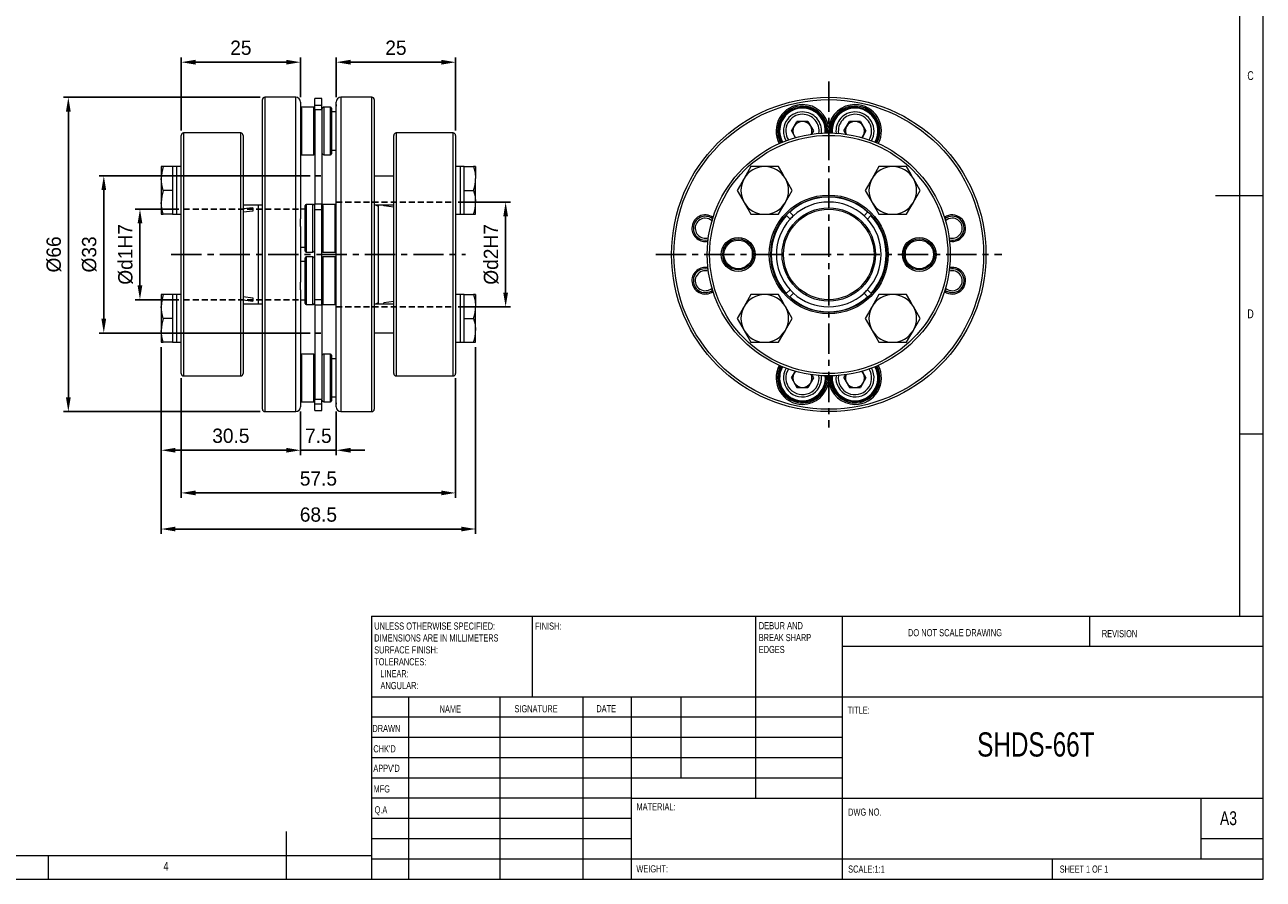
# Model space of a CAD drawing. Header units: millimetres. Extents: x 5 to 415, y 5 to 292.
# Tile 2 of 4: x 155 to 415, y 5 to 184. Entities that reach past the tile are written whole.
import ezdxf

# ---------------------------------------------------------------- set-up
doc = ezdxf.new("R2010")
doc.units = ezdxf.units.MM
doc.header["$PDSIZE"] = -1
doc.linetypes.add('CENTER', pattern=[10.16, 6.35, -1.27, 1.27, -1.27])
doc.linetypes.add('HIDDEN', pattern=[1.905, 1.27, -0.635])
doc.styles.add('SLDTEXTSTYLE0', font='TXT', dxfattribs={"width": 0.75})
doc.styles.add('SLDTEXTSTYLE1', font='TXT', dxfattribs={"width": 0.6375})
doc.styles.add('SLDTEXTSTYLE2', font='TXT', dxfattribs={"width": 0.6875})
doc.styles.add('SLDTEXTSTYLE3', font='TXT', dxfattribs={"width": 0.65625})
doc.styles.add('SLDTEXTSTYLE4', font='TXT', dxfattribs={"width": 0.675})
doc.styles.add('SLDTEXTSTYLE5', font='TXT', dxfattribs={"width": 0.72})
doc.styles.add('SLDTEXTSTYLE6', font='TXT', dxfattribs={"width": 0.708333})
doc.styles.add('SLDTEXTSTYLE7', font='TXT', dxfattribs={"width": 0.609375})
doc.styles.add('SLDTEXTSTYLE8', font='TXT', dxfattribs={"width": 0.625})
doc.dimstyles.new('ISO-25', dxfattribs={"dimtxt": 2.5, "dimasz": 2.5, "dimexe": 1.25, "dimexo": 0.625, "dimtad": 1, "dimtxsty": 'Standard', "dimcen": 2.5, "dimadec": 0, "dimazin": 0, "dimtfac": 1, "dimtmove": 0, "dimatfit": 3, "dimfxl": 0, "dimarcsym": 0})

# ---------------------------------------------------------------- blocks, each defined once
blk = doc.blocks.new('SW_NOTE_0')
at = {"color": 0, "linetype": 'Continuous', "lineweight": 0, "char_height": 1.5, "attachment_point": 1}
for s, insert, style in [('DEBUR AND ', (0, 1.92), 'SLDTEXTSTYLE3'), ('BREAK SHARP ', (0, -0.58), 'SLDTEXTSTYLE4'), ('EDGES', (0, -3.08), 'SLDTEXTSTYLE0')]:
    blk.add_mtext(s, dxfattribs=dict(at, insert=insert, style=style))
blk = doc.blocks.new('SW_NOTE_1')
at = {"color": 0, "linetype": 'Continuous', "lineweight": 0, "char_height": 1.5, "attachment_point": 1}
for s, insert, style in [('UNLESS OTHERWISE SPECIFIED:', (0, 1.92), 'SLDTEXTSTYLE5'), ('DIMENSIONS ARE IN MILLIMETERS', (0, -0.58), 'SLDTEXTSTYLE6'), ('SURFACE FINISH:', (0, -3.08), 'SLDTEXTSTYLE0'), ('TOLERANCES:', (0, -5.58), 'SLDTEXTSTYLE0'), ('   LINEAR:', (0, -8.08), 'SLDTEXTSTYLE7'), ('   ANGULAR:', (0, -10.58), 'SLDTEXTSTYLE8')]:
    blk.add_mtext(s, dxfattribs=dict(at, insert=insert, style=style))
blk = doc.blocks.new('*D3')
at = {"color": 1, "lineweight": -2}
for p, q in [((187.88, 162.18), (187.88, 177.54)), ((212.92, 169.18), (212.92, 177.54)), ((190.88, 176.54), (209.92, 176.54))]:
    blk.add_line(p, q, dxfattribs=at)
at = {"color": 1}
for points in [[(190.88, 177.04), (190.88, 176.04), (187.88, 176.54)], [(209.92, 177.04), (209.92, 176.04), (212.92, 176.54)]]:
    blk.add_solid(points, dxfattribs=at)
at = {"layer": 'Defpoints', "color": 0}
for p in [(212.92, 176.54), (212.92, 168.18), (187.88, 161.18)]:
    blk.add_point(p, dxfattribs=at)
at = {"color": 0, "insert": (200.4, 179.56), "char_height": 3, "attachment_point": 5}
blk.add_mtext('25', dxfattribs=at)
blk = doc.blocks.new('*D4')
at = {"color": 1, "lineweight": -2}
for p, q in [((220.42, 169.18), (220.42, 177.54)), ((245.48, 162.18), (245.48, 177.54)), ((223.42, 176.54), (242.48, 176.54))]:
    blk.add_line(p, q, dxfattribs=at)
at = {"color": 1}
for points in [[(223.42, 177.04), (223.42, 176.04), (220.42, 176.54)], [(242.48, 177.04), (242.48, 176.04), (245.48, 176.54)]]:
    blk.add_solid(points, dxfattribs=at)
at = {"layer": 'Defpoints', "color": 0}
for p in [(245.48, 176.54), (220.42, 168.18), (245.48, 161.18)]:
    blk.add_point(p, dxfattribs=at)
at = {"color": 0, "insert": (232.95, 179.56), "char_height": 3, "attachment_point": 5}
blk.add_mtext('25', dxfattribs=at)
blk = doc.blocks.new('*D5')
at = {"color": 1, "lineweight": -2}
for p, q in [((187.38, 145.68), (178.22, 145.68)), ((179.22, 142.68), (179.22, 129.68)), ((187.38, 126.68), (178.22, 126.68))]:
    blk.add_line(p, q, dxfattribs=at)
at = {"color": 1}
for points in [[(178.72, 142.68), (179.72, 142.68), (179.22, 145.68)], [(178.72, 129.68), (179.72, 129.68), (179.22, 126.68)]]:
    blk.add_solid(points, dxfattribs=at)
at = {"layer": 'Defpoints', "color": 0}
for p in [(188.38, 145.68), (179.22, 126.68), (188.38, 126.68)]:
    blk.add_point(p, dxfattribs=at)
at = {"color": 0, "insert": (176.2, 136.18), "char_height": 3, "attachment_point": 5, "rotation": 90}
blk.add_mtext('%%cd1H7', dxfattribs=at)
blk = doc.blocks.new('*D6')
at = {"color": 1, "lineweight": -2}
for p, q in [((245.98, 147.18), (256.98, 147.18)), ((255.98, 144.18), (255.98, 128.18)), ((245.98, 125.18), (256.98, 125.18))]:
    blk.add_line(p, q, dxfattribs=at)
at = {"color": 1}
for points in [[(255.48, 144.18), (256.48, 144.18), (255.98, 147.18)], [(255.48, 128.18), (256.48, 128.18), (255.98, 125.18)]]:
    blk.add_solid(points, dxfattribs=at)
at = {"layer": 'Defpoints', "color": 0}
for p in [(244.98, 147.18), (244.98, 125.18), (255.98, 125.18)]:
    blk.add_point(p, dxfattribs=at)
at = {"color": 0, "insert": (252.95, 136.18), "char_height": 3, "attachment_point": 5, "rotation": 90}
blk.add_mtext('%%cd2H7', dxfattribs=at)
blk = doc.blocks.new('*D7')
at = {"color": 1, "lineweight": -2}
for p, q in [((214.92, 152.68), (170.63, 152.68)), ((171.63, 149.68), (171.63, 122.68)), ((214.92, 119.68), (170.63, 119.68))]:
    blk.add_line(p, q, dxfattribs=at)
at = {"color": 1}
for points in [[(171.13, 149.68), (172.13, 149.68), (171.63, 152.68)], [(171.13, 122.68), (172.13, 122.68), (171.63, 119.68)]]:
    blk.add_solid(points, dxfattribs=at)
at = {"layer": 'Defpoints', "color": 0}
for p in [(215.92, 152.68), (171.63, 119.68), (215.92, 119.68)]:
    blk.add_point(p, dxfattribs=at)
at = {"color": 0, "insert": (168.61, 136.18), "char_height": 3, "attachment_point": 5, "rotation": 90}
blk.add_mtext('%%c33', dxfattribs=at)
blk = doc.blocks.new('*D8')
at = {"color": 1, "lineweight": -2}
for p, q in [((204.42, 169.18), (163.19, 169.18)), ((164.19, 166.18), (164.19, 106.18)), ((204.42, 103.18), (163.19, 103.18))]:
    blk.add_line(p, q, dxfattribs=at)
at = {"color": 1}
for points in [[(163.69, 166.18), (164.69, 166.18), (164.19, 169.18)], [(163.69, 106.18), (164.69, 106.18), (164.19, 103.18)]]:
    blk.add_solid(points, dxfattribs=at)
at = {"layer": 'Defpoints', "color": 0}
for p in [(205.42, 169.18), (164.19, 103.18), (205.42, 103.18)]:
    blk.add_point(p, dxfattribs=at)
at = {"color": 0, "insert": (161.17, 136.18), "char_height": 3, "attachment_point": 5, "rotation": 90}
blk.add_mtext('%%c66', dxfattribs=at)
blk = doc.blocks.new('*D9')
at = {"color": 1, "lineweight": -2}
for p, q in [((212.92, 103.18), (212.92, 94.07)), ((220.42, 103.18), (220.42, 94.07)), ((209.92, 95.07), (206.92, 95.07)), ((212.92, 95.07), (220.42, 95.07)), ((223.42, 95.07), (226.42, 95.07))]:
    blk.add_line(p, q, dxfattribs=at)
at = {"color": 1}
for points in [[(209.92, 95.57), (209.92, 94.57), (212.92, 95.07)], [(223.42, 95.57), (223.42, 94.57), (220.42, 95.07)]]:
    blk.add_solid(points, dxfattribs=at)
at = {"layer": 'Defpoints', "color": 0}
for p in [(212.92, 104.18), (220.42, 104.18), (220.42, 95.07)]:
    blk.add_point(p, dxfattribs=at)
at = {"color": 0, "insert": (216.67, 98.09), "char_height": 3, "attachment_point": 5}
blk.add_mtext('7.5', dxfattribs=at)
blk = doc.blocks.new('*D10')
at = {"color": 1, "lineweight": -2}
for p, q in [((183.68, 116.74), (183.68, 94.07)), ((212.92, 103.18), (212.92, 94.07)), ((186.68, 95.07), (209.92, 95.07))]:
    blk.add_line(p, q, dxfattribs=at)
at = {"color": 1}
for points in [[(186.68, 95.57), (186.68, 94.57), (183.68, 95.07)], [(209.92, 95.57), (209.92, 94.57), (212.92, 95.07)]]:
    blk.add_solid(points, dxfattribs=at)
at = {"layer": 'Defpoints', "color": 0}
for p in [(183.68, 117.74), (212.92, 104.18), (212.92, 95.07)]:
    blk.add_point(p, dxfattribs=at)
at = {"color": 0, "insert": (198.3, 98.09), "char_height": 3, "attachment_point": 5}
blk.add_mtext('30.5', dxfattribs=at)
blk = doc.blocks.new('*D11')
at = {"color": 1, "lineweight": -2}
for p, q in [((187.88, 110.18), (187.88, 85.11)), ((245.48, 110.18), (245.48, 85.11)), ((190.88, 86.11), (242.48, 86.11))]:
    blk.add_line(p, q, dxfattribs=at)
at = {"color": 1}
for points in [[(190.88, 86.61), (190.88, 85.61), (187.88, 86.11)], [(242.48, 86.61), (242.48, 85.61), (245.48, 86.11)]]:
    blk.add_solid(points, dxfattribs=at)
at = {"layer": 'Defpoints', "color": 0}
for p in [(187.88, 111.18), (245.48, 111.18), (245.48, 86.11)]:
    blk.add_point(p, dxfattribs=at)
at = {"color": 0, "insert": (216.68, 89.13), "char_height": 3, "attachment_point": 5}
blk.add_mtext('57.5', dxfattribs=at)
blk = doc.blocks.new('*D12')
at = {"color": 1, "lineweight": -2}
for p, q in [((183.68, 116.74), (183.68, 77.53)), ((249.68, 116.74), (249.68, 77.53)), ((186.68, 78.53), (246.68, 78.53))]:
    blk.add_line(p, q, dxfattribs=at)
at = {"color": 1}
for points in [[(186.68, 79.03), (186.68, 78.03), (183.68, 78.53)], [(246.68, 79.03), (246.68, 78.03), (249.68, 78.53)]]:
    blk.add_solid(points, dxfattribs=at)
at = {"layer": 'Defpoints', "color": 0}
for p in [(183.68, 117.74), (249.68, 117.74), (249.68, 78.53)]:
    blk.add_point(p, dxfattribs=at)
at = {"color": 0, "insert": (216.68, 81.55), "char_height": 3, "attachment_point": 5}
blk.add_mtext('68.5', dxfattribs=at)

msp = doc.modelspace()

# ---------------------------------------------------------------- linework, layer by layer
at = {"color": 7, "linetype": 'Continuous', "lineweight": 0}
for p, q in [((415, 5), (415, 292)), ((410, 287), (410, 60.25)), ((415, 148.5), (405, 148.5)), ((410, 98.5), (415, 98.5)), ((227.8, 60.25), (415, 60.25)), ((227.8, 60.25), (227.8, 5)), ((261.6, 43.25), (261.6, 60.25)), ((308.4, 60.25), (308.4, 22)), ((326.6, 60.25), (326.6, 5)), ((378.6, 53.875), (378.6, 60.25)), ((415, 53.875), (326.6, 53.875)), ((415, 43.25), (227.8, 43.25)), ((235.6, 43.25), (235.6, 5)), ((254.791, 43.25), (254.791, 5)), ((272.1989, 43.25), (272.1989, 5)), ((282.4, 5), (282.4, 43.25)), ((292.8, 26.25), (292.8, 43.25)), ((326.6, 39), (227.8, 39)), ((326.6, 34.75), (227.8, 34.75)), ((326.6, 30.5), (227.8, 30.5)), ((326.6, 26.25), (227.8, 26.25)), ((282.4, 22), (227.8, 22)), ((282.4, 22), (415, 22)), ((402, 9.25), (402, 22)), ((282.4, 17.7499), (227.8, 17.7499)), ((210, 5), (210, 15)), ((282.4, 13.5), (227.8, 13.5)), ((415, 13.5), (402, 13.5)), ((10, 10), (227.8, 10)), ((160, 5), (160, 10)), ((227.8, 9.25), (415, 9.25)), ((370.8, 5), (370.8, 9.25)), ((5, 5), (415, 5))]:
    msp.add_line(p, q, dxfattribs=at)
at = {"color": 1, "linetype": 'CENTER'}
for p, q in [((323.7992, 172.4779), (323.7992, 99.8779)), ((249.6732, 147.1779), (249.6794, 147.1779)), ((185.8066, 136.1779), (247.5598, 136.1779)), ((287.4992, 136.1779), (360.0992, 136.1779)), ((249.6786, 125.1779), (249.6794, 125.1779))]:
    msp.add_line(p, q, dxfattribs=at)
at = {"color": 7, "linetype": 'Continuous', "lineweight": 15}
for p, q in [((211.9174, 169.1779), (205.4174, 169.1779)), ((205.4174, 169.1779), (205.4174, 103.1779)), ((211.9174, 103.1779), (211.9174, 169.1779)), ((227.9174, 169.1779), (221.4174, 169.1779)), ((221.4174, 169.1779), (221.4174, 103.1779)), ((227.9174, 136.1779), (227.9174, 169.1779)), ((204.9174, 103.6779), (204.9174, 168.6779)), ((212.9174, 168.1779), (212.9174, 143.6278)), ((215.7174, 167.0988), (213.1174, 167.0988)), ((213.1174, 166.8865), (213.1174, 167.0988)), ((213.1174, 166.8865), (213.1174, 157.0988)), ((215.7174, 166.8865), (215.7174, 167.0988)), ((215.7174, 157.0988), (215.7174, 166.8865)), ((217.4174, 168.9279), (215.9174, 168.9279)), ((215.9174, 167.5421), (215.9174, 168.9279)), ((215.9174, 167.5421), (217.4174, 167.5421)), ((215.9174, 166.5882), (215.9174, 167.5421)), ((215.9174, 166.5882), (217.4174, 166.5882)), ((215.9174, 166.5882), (215.9174, 146.7819)), ((217.4174, 167.5421), (217.4174, 168.9279)), ((217.4174, 166.5882), (217.4174, 167.5421)), ((217.4174, 166.5882), (217.4174, 146.7819)), ((219.2174, 167.0988), (217.8174, 167.0988)), ((217.8174, 167.0988), (217.8174, 157.4805)), ((219.2174, 157.4805), (219.2174, 167.0988)), ((219.4174, 166.8988), (219.4174, 157.6653)), ((220.4174, 167.6382), (220.4174, 168.1779)), ((220.4174, 167.2986), (220.4174, 167.6488)), ((220.4174, 105.0572), (220.4174, 167.2986)), ((228.4174, 168.6779), (228.4174, 136.1779)), ((220.4174, 166.0988), (219.4174, 166.0988)), ((315.9802, 162.0988), (317.1349, 164.0988)), ((319.4443, 164.0988), (317.1349, 164.0988)), ((319.4443, 164.0988), (320.599, 162.0988)), ((326.9995, 162.0988), (328.1542, 164.0988)), ((330.4636, 164.0988), (328.1542, 164.0988)), ((330.4636, 164.0988), (331.6183, 162.0988)), ((187.8807, 153.8556), (187.8807, 161.1779)), ((200.3807, 161.6779), (188.3807, 161.6779)), ((188.3807, 161.6779), (188.3807, 154.2091)), ((200.3807, 110.6779), (200.3807, 161.6779)), ((200.8807, 161.1779), (200.8807, 111.1779)), ((232.4794, 111.1779), (232.4794, 161.1779)), ((244.9794, 161.6779), (232.9794, 161.6779)), ((232.9794, 161.6779), (232.9794, 110.6779)), ((244.9794, 154.2091), (244.9794, 161.6779)), ((245.4794, 161.1779), (245.4794, 153.8556)), ((315.9802, 162.0988), (316.7902, 160.6957)), ((320.599, 162.0988), (320.2093, 161.424)), ((323.7992, 162.7668), (323.7992, 161.6518)), ((326.9995, 162.0988), (327.3891, 161.424)), ((331.6183, 162.0988), (330.8082, 160.6957)), ((213.1174, 157.0988), (215.7174, 157.0988)), ((217.8174, 157.4805), (217.8174, 157.0988)), ((217.8174, 157.0988), (219.2174, 157.0988)), ((219.2174, 157.0988), (219.2174, 157.4805)), ((219.4174, 158.0988), (220.4174, 158.0988)), ((219.4174, 157.6653), (219.4174, 157.2988)), ((220.4174, 156.5488), (220.4174, 158.0988)), ((184.1273, 154.6129), (183.6807, 154.6129)), ((183.6807, 154.6129), (183.6807, 152.1129)), ((186.0807, 154.6129), (184.1273, 154.6129)), ((186.8807, 154.6129), (186.0807, 154.6129)), ((186.0807, 154.6129), (186.0807, 152.1129)), ((187.8807, 154.6129), (186.8807, 154.6129)), ((186.8807, 154.6129), (186.8807, 144.6129)), ((186.8807, 154.6129), (186.8807, 144.6129)), ((187.8807, 111.1779), (187.8807, 153.8556)), ((188.3807, 154.2091), (188.3807, 110.6779)), ((244.9794, 110.6779), (244.9794, 154.2091)), ((246.4794, 154.6129), (245.4794, 154.6129)), ((245.4794, 153.8556), (245.4794, 111.1779)), ((247.2794, 154.6129), (246.4794, 154.6129)), ((246.4794, 144.6129), (246.4794, 154.6129)), ((246.4794, 144.6129), (246.4794, 154.6129)), ((247.2794, 152.1129), (247.2794, 154.6129)), ((247.2794, 154.6129), (249.2328, 154.6129)), ((249.6794, 154.6129), (249.2328, 154.6129)), ((249.6794, 154.6129), (249.6794, 152.1129)), ((310.3642, 154.6129), (307.4775, 154.6129)), ((313.251, 154.6129), (310.3642, 154.6129)), ((337.2343, 154.6129), (334.3475, 154.6129)), ((340.121, 154.6129), (337.2343, 154.6129)), ((183.6807, 152.1129), (183.6807, 147.1129)), ((186.0807, 152.1129), (186.0807, 149.6129)), ((204.9174, 152.6129), (200.8807, 152.6129)), ((232.4794, 152.6129), (228.4174, 152.6129)), ((247.2794, 149.6129), (247.2794, 152.1129)), ((249.6794, 147.1129), (249.6794, 152.1129)), ((186.0807, 149.6129), (184.1273, 149.6129)), ((186.0807, 149.6129), (186.0807, 147.1129)), ((247.2794, 149.6129), (249.2328, 149.6129)), ((247.2794, 147.1129), (247.2794, 149.6129)), ((183.6807, 147.1129), (183.6807, 144.6129)), ((186.0807, 147.1129), (186.0807, 144.6129)), ((200.8807, 146.6129), (204.9174, 146.6129)), ((202.9174, 145.9964), (200.8807, 145.7293)), ((202.9174, 145.9964), (202.9174, 145.2893)), ((204.0996, 125.7429), (204.0996, 146.6129)), ((212.9174, 147.2376), (212.9174, 145.6876)), ((213.9174, 145.6876), (212.9174, 145.6876)), ((213.9174, 145.7578), (213.9174, 146.4876)), ((213.9174, 136.8876), (213.9174, 145.7578)), ((215.5174, 146.6876), (214.1174, 146.6876)), ((214.1174, 146.6876), (214.1174, 145.9274)), ((214.1174, 145.9274), (214.1174, 136.6876)), ((215.5174, 145.9274), (215.5174, 146.6876)), ((215.5174, 136.6876), (215.5174, 145.9274)), ((215.9174, 146.7819), (217.4174, 146.7819)), ((215.9174, 145.6038), (215.9174, 146.7819)), ((215.9174, 145.6038), (217.4174, 145.6038)), ((215.9174, 126.752), (215.9174, 145.6038)), ((217.4174, 145.6038), (217.4174, 146.7819)), ((217.4174, 126.752), (217.4174, 145.6038)), ((220.2174, 146.6876), (217.6174, 146.6876)), ((217.6174, 146.4753), (217.6174, 146.6876)), ((217.6174, 146.4753), (217.6174, 136.6876)), ((220.2174, 146.4753), (220.2174, 146.6876)), ((220.2174, 136.6876), (220.2174, 146.4753)), ((228.4174, 146.6129), (232.4794, 146.6129)), ((229.2351, 146.3923), (229.2351, 125.9635)), ((230.4174, 146.3506), (230.4174, 146.6129)), ((232.4794, 146.0802), (230.4174, 146.3506)), ((247.2794, 144.6129), (247.2794, 147.1129)), ((249.6794, 144.6129), (249.6794, 147.1129)), ((183.6807, 144.6129), (184.1273, 144.6129)), ((186.0807, 144.6129), (184.1273, 144.6129)), ((186.0807, 144.6129), (186.8807, 144.6129)), ((186.8807, 144.6129), (187.8807, 144.6129)), ((202.9174, 145.2893), (200.8807, 145.0222)), ((245.4794, 144.6129), (246.4794, 144.6129)), ((246.4794, 144.6129), (247.2794, 144.6129)), ((247.2794, 144.6129), (249.2328, 144.6129)), ((249.2328, 144.6129), (249.6794, 144.6129)), ((307.4775, 144.6129), (310.3642, 144.6129)), ((310.3642, 144.6129), (313.251, 144.6129)), ((314.8729, 144.3972), (314.932, 144.338)), ((314.932, 144.338), (315.6755, 143.5945)), ((315.6391, 145.0451), (315.5808, 145.1034)), ((315.6391, 145.0451), (316.3827, 144.3016)), ((331.2158, 144.3016), (331.9593, 145.0451)), ((331.9229, 143.5945), (332.6664, 144.338)), ((332.021, 145.1068), (331.9593, 145.0451)), ((332.6664, 144.338), (332.7303, 144.4018)), ((334.3475, 144.6129), (337.2343, 144.6129)), ((337.2343, 144.6129), (340.121, 144.6129)), ((212.9174, 142.03), (212.9174, 130.3258)), ((212.9174, 137.6876), (213.9174, 137.6876)), ((213.9174, 135.2644), (213.9174, 135.4683)), ((213.9174, 125.8683), (213.9174, 135.2644)), ((214.1174, 136.6876), (215.5174, 136.6876)), ((215.5174, 135.6683), (214.1174, 135.6683)), ((214.1174, 135.6683), (214.1174, 135.4559)), ((214.1174, 135.4559), (214.1174, 125.6683)), ((215.5174, 135.4559), (215.5174, 135.6683)), ((215.5174, 125.6683), (215.5174, 135.4559)), ((217.6174, 136.6876), (220.2174, 136.6876)), ((220.2174, 135.6683), (217.6174, 135.6683)), ((217.6174, 135.6683), (217.6174, 135.4559)), ((217.6174, 135.4559), (217.6174, 125.6683)), ((220.2174, 135.4559), (220.2174, 135.6683)), ((220.2174, 125.6683), (220.2174, 135.4559)), ((227.9174, 103.1779), (227.9174, 136.1779)), ((228.4174, 136.1779), (228.4174, 103.6779)), ((213.9174, 134.6683), (212.9174, 134.6683)), ((184.1273, 127.7429), (183.6807, 127.7429)), ((183.6807, 127.7429), (183.6807, 125.2429)), ((186.0807, 127.7429), (184.1273, 127.7429)), ((186.8807, 127.7429), (186.0807, 127.7429)), ((186.0807, 127.7429), (186.0807, 125.2429)), ((187.8807, 127.7429), (186.8807, 127.7429)), ((186.8807, 127.7429), (186.8807, 117.7429)), ((186.8807, 127.7429), (186.8807, 117.7429)), ((212.9174, 128.728), (212.9174, 104.1779)), ((246.4794, 127.7429), (245.4794, 127.7429)), ((247.2794, 127.7429), (246.4794, 127.7429)), ((246.4794, 117.7429), (246.4794, 127.7429)), ((246.4794, 117.7429), (246.4794, 127.7429)), ((247.2794, 125.2429), (247.2794, 127.7429)), ((247.2794, 127.7429), (249.2328, 127.7429)), ((249.6794, 127.7429), (249.2328, 127.7429)), ((249.6794, 127.7429), (249.6794, 125.2429)), ((310.3642, 127.7429), (307.4775, 127.7429)), ((313.251, 127.7429), (310.3642, 127.7429)), ((314.932, 128.0178), (314.8693, 127.9551)), ((314.932, 128.0178), (315.6755, 128.7613)), ((315.6391, 127.3107), (316.3827, 128.0542)), ((331.2158, 128.0542), (331.9593, 127.3107)), ((331.9229, 128.7613), (332.6664, 128.0178)), ((332.7265, 127.9578), (332.6664, 128.0178)), ((337.2343, 127.7429), (334.3475, 127.7429)), ((340.121, 127.7429), (337.2343, 127.7429)), ((183.6807, 125.2429), (183.6807, 120.2429)), ((186.0807, 125.2429), (186.0807, 122.7429)), ((200.8807, 127.3337), (202.9174, 127.0665)), ((200.8807, 126.6266), (202.9174, 126.3594)), ((204.9174, 125.7429), (200.8807, 125.7429)), ((202.9174, 127.0665), (202.9174, 126.3594)), ((212.9174, 126.6683), (213.9174, 126.6683)), ((212.9174, 126.6683), (212.9174, 125.1183)), ((214.1174, 125.6683), (215.5174, 125.6683)), ((215.9174, 126.752), (217.4174, 126.752)), ((215.9174, 125.5739), (215.9174, 126.752)), ((215.9174, 125.5739), (217.4174, 125.5739)), ((215.9174, 125.5739), (215.9174, 105.7676)), ((217.4174, 125.5739), (217.4174, 126.752)), ((217.4174, 125.5739), (217.4174, 105.7676)), ((217.6174, 125.6683), (220.2174, 125.6683)), ((232.4794, 125.7429), (228.4174, 125.7429)), ((229.2351, 125.9635), (229.2348, 125.7429)), ((232.4794, 126.2756), (230.4174, 126.0052)), ((230.4174, 125.7429), (230.4174, 126.0052)), ((247.2794, 122.7429), (247.2794, 125.2429)), ((249.6794, 120.2429), (249.6794, 125.2429)), ((315.5755, 127.2471), (315.6391, 127.3107)), ((331.9593, 127.3107), (332.0169, 127.2532)), ((186.0807, 122.7429), (184.1273, 122.7429)), ((186.0807, 122.7429), (186.0807, 120.2429)), ((247.2794, 120.2429), (247.2794, 122.7429)), ((247.2794, 122.7429), (249.2328, 122.7429)), ((183.6807, 120.2429), (183.6807, 117.7429)), ((186.0807, 120.2429), (186.0807, 117.7429)), ((200.8807, 119.7429), (204.9174, 119.7429)), ((228.4174, 119.7429), (232.4794, 119.7429)), ((247.2794, 117.7429), (247.2794, 120.2429)), ((249.6794, 117.7429), (249.6794, 120.2429)), ((183.6807, 117.7429), (184.1273, 117.7429)), ((186.0807, 117.7429), (184.1273, 117.7429)), ((186.0807, 117.7429), (186.8807, 117.7429)), ((186.8807, 117.7429), (187.8807, 117.7429)), ((245.4794, 117.7429), (246.4794, 117.7429)), ((246.4794, 117.7429), (247.2794, 117.7429)), ((247.2794, 117.7429), (249.2328, 117.7429)), ((249.2328, 117.7429), (249.6794, 117.7429)), ((307.4775, 117.7429), (310.3642, 117.7429)), ((310.3642, 117.7429), (313.251, 117.7429)), ((334.3475, 117.7429), (337.2343, 117.7429)), ((337.2343, 117.7429), (340.121, 117.7429)), ((215.7174, 115.257), (213.1174, 115.257)), ((213.1174, 115.0447), (213.1174, 115.257)), ((213.1174, 115.0447), (213.1174, 105.257)), ((215.7174, 115.0447), (215.7174, 115.257)), ((215.7174, 105.257), (215.7174, 115.0447)), ((219.2174, 115.257), (217.8174, 115.257)), ((217.8174, 115.257), (217.8174, 105.5325)), ((219.2174, 105.5325), (219.2174, 115.257)), ((219.4174, 115.057), (219.4174, 105.7215)), ((220.4174, 114.2535), (220.4174, 115.807)), ((220.4174, 114.257), (219.4174, 114.257)), ((188.3807, 110.6779), (200.3807, 110.6779)), ((232.9794, 110.6779), (244.9794, 110.6779)), ((315.9802, 110.257), (316.7902, 111.6601)), ((315.9802, 110.257), (317.1349, 108.257)), ((320.599, 110.257), (319.4443, 108.257)), ((320.2093, 110.9319), (320.599, 110.257)), ((323.7992, 109.5891), (323.7992, 110.7184)), ((327.0002, 110.2535), (327.3922, 110.9323)), ((327.0002, 110.2535), (328.1549, 108.2535)), ((331.619, 110.2535), (330.4643, 108.2535)), ((330.8071, 111.6598), (331.619, 110.2535)), ((317.1349, 108.257), (319.4443, 108.257)), ((328.1549, 108.2535), (330.4643, 108.2535)), ((213.1174, 105.257), (215.7174, 105.257)), ((213.1174, 105.257), (213.1174, 105.2535)), ((213.1174, 105.2535), (215.7174, 105.2535)), ((215.7174, 105.2535), (215.7174, 105.257)), ((215.9174, 105.7676), (217.4174, 105.7676)), ((215.9174, 104.8137), (215.9174, 105.7676)), ((215.9174, 104.8137), (217.4174, 104.8137)), ((215.9174, 103.4279), (215.9174, 104.8137)), ((217.4174, 104.8137), (217.4174, 105.7676)), ((217.4174, 103.4279), (217.4174, 104.8137)), ((217.8174, 105.5325), (217.8174, 105.257)), ((217.8174, 105.257), (219.2174, 105.257)), ((217.8174, 105.257), (217.8174, 105.2535)), ((217.8174, 105.2535), (219.2174, 105.2535)), ((219.2174, 105.257), (219.2174, 105.5325)), ((219.2174, 105.2535), (219.2174, 105.257)), ((219.4174, 106.257), (220.4174, 106.257)), ((219.4174, 106.2535), (220.4174, 106.2535)), ((219.4174, 105.7215), (219.4174, 105.457)), ((219.4174, 105.457), (219.4174, 105.4535)), ((220.4174, 104.707), (220.4174, 105.0572)), ((220.4174, 104.1779), (220.4174, 104.7176)), ((205.4174, 103.1779), (211.9174, 103.1779)), ((215.9174, 103.4279), (217.4174, 103.4279)), ((221.4174, 103.1779), (227.9174, 103.1779))]:
    msp.add_line(p, q, dxfattribs=at)
at = {"color": 5, "linetype": 'HIDDEN'}
for p, q in [((215.9174, 152.6779), (217.4174, 152.6779)), ((188.3807, 145.6779), (212.9174, 145.6779)), ((220.4174, 147.1779), (244.9794, 147.1779)), ((188.3807, 126.6779), (212.9174, 126.6779)), ((220.4174, 125.1779), (244.9794, 125.1779)), ((215.9174, 119.6779), (217.4174, 119.6779))]:
    msp.add_line(p, q, dxfattribs=at)
at = {"color": 7, "linetype": 'Continuous', "lineweight": 15, "flags": 128}
for points in [[(249.2328, 154.6129), (249.5568, 153.3881), (249.6794, 152.1129)], [(307.4775, 154.6129), (306.7703, 153.3881), (306.0341, 152.1129)], [(314.6943, 152.1129), (314.5917, 152.2907), (313.9203, 153.4536), (313.251, 154.6129)], [(334.3475, 154.6129), (333.6404, 153.3881), (332.9041, 152.1129)], [(341.5644, 152.1129), (341.4618, 152.2907), (340.7903, 153.4536), (340.121, 154.6129)], [(184.1273, 149.6129), (183.8033, 150.8378), (183.6807, 152.1129)], [(306.0341, 152.1129), (305.9315, 151.9352), (305.26, 150.7723), (304.5907, 149.6129)], [(316.1377, 149.6129), (315.4306, 150.8378), (314.6943, 152.1129)], [(332.9041, 152.1129), (332.8015, 151.9352), (332.1301, 150.7723), (331.4608, 149.6129)], [(343.0078, 149.6129), (342.3006, 150.8378), (341.5644, 152.1129)], [(249.2328, 149.6129), (249.5568, 148.3881), (249.6794, 147.1129)], [(304.5907, 149.6129), (305.2979, 148.3881), (306.0341, 147.1129)], [(314.6943, 147.1129), (314.7969, 147.2907), (315.4684, 148.4536), (316.1377, 149.6129)], [(331.4608, 149.6129), (332.1679, 148.3881), (332.9041, 147.1129)], [(341.5644, 147.1129), (341.667, 147.2907), (342.3384, 148.4536), (343.0078, 149.6129)], [(184.1273, 144.6129), (183.8033, 145.8378), (183.6807, 147.1129)], [(229.234, 146.6129), (229.2339, 146.5373), (229.2351, 146.3923)], [(306.0341, 147.1129), (306.1367, 146.9352), (306.8081, 145.7723), (307.4775, 144.6129)], [(313.251, 144.6129), (313.9581, 145.8378), (314.6943, 147.1129)], [(332.9041, 147.1129), (333.0067, 146.9352), (333.6782, 145.7723), (334.3475, 144.6129)], [(340.121, 144.6129), (340.8282, 145.8378), (341.5644, 147.1129)], [(249.2328, 127.7429), (249.5568, 126.5181), (249.6794, 125.2429)], [(307.4775, 127.7429), (306.7703, 126.5181), (306.0341, 125.2429)], [(314.6943, 125.2429), (314.5917, 125.4206), (313.9203, 126.5836), (313.251, 127.7429)], [(334.3475, 127.7429), (333.6404, 126.5181), (332.9041, 125.2429)], [(341.5644, 125.2429), (341.4618, 125.4206), (340.7903, 126.5836), (340.121, 127.7429)], [(184.1273, 122.7429), (183.8033, 123.9677), (183.6807, 125.2429)], [(306.0341, 125.2429), (305.9315, 125.0652), (305.26, 123.9022), (304.5907, 122.7429)], [(316.1377, 122.7429), (315.4306, 123.9677), (314.6943, 125.2429)], [(332.9041, 125.2429), (332.8015, 125.0652), (332.1301, 123.9022), (331.4608, 122.7429)], [(343.0078, 122.7429), (342.3006, 123.9677), (341.5644, 125.2429)], [(249.2328, 122.7429), (249.5568, 121.5181), (249.6794, 120.2429)], [(304.5907, 122.7429), (305.2979, 121.5181), (306.0341, 120.2429)], [(314.6943, 120.2429), (314.7969, 120.4206), (315.4684, 121.5836), (316.1377, 122.7429)], [(331.4608, 122.7429), (332.1679, 121.5181), (332.9041, 120.2429)], [(341.5644, 120.2429), (341.667, 120.4206), (342.3384, 121.5836), (343.0078, 122.7429)], [(184.1273, 117.7429), (183.8033, 118.9677), (183.6807, 120.2429)], [(306.0341, 120.2429), (306.1367, 120.0652), (306.8081, 118.9022), (307.4775, 117.7429)], [(313.251, 117.7429), (313.9581, 118.9677), (314.6943, 120.2429)], [(332.9041, 120.2429), (333.0067, 120.0652), (333.6782, 118.9022), (334.3475, 117.7429)], [(340.121, 117.7429), (340.8282, 118.9677), (341.5644, 120.2429)]]:
    msp.add_lwpolyline(points, dxfattribs=at)
at = {"color": 7, "linetype": 'Continuous', "lineweight": 15}
for centre, radius in [((323.7992, 136.1779), 33), ((323.7992, 136.1779), 32.5), ((323.7992, 136.1779), 25.5), ((323.7992, 136.1779), 25), ((323.7992, 136.1779), 12.4752), ((323.7992, 136.1779), 12.1752), ((323.7992, 136.1779), 9.8), ((323.7992, 136.1779), 9.5), ((304.7992, 136.1779), 3.55), ((304.7992, 136.1779), 3.25), ((304.7992, 136.1779), 3), ((342.7992, 136.1779), 3.55), ((342.7992, 136.1779), 3.25), ((342.7992, 136.1779), 3)]:
    msp.add_circle(centre, radius, dxfattribs=at)
for centre, radius, start, end in [((205.4174, 168.6779), 0.5, 90, 180), ((211.9174, 168.1779), 1, 0, 90), ((221.4174, 168.1779), 1, 90, 180), ((227.9174, 168.6779), 0.5, 0, 90), ((213.1174, 166.8988), 0.2, 90, 180), ((215.7174, 166.8988), 0.2, 0, 90), ((217.8174, 166.6988), 0.4, 90, 180), ((219.2174, 166.8988), 0.2, 0, 90), ((318.2896, 162.0988), 5.55, 90, 208.349603), ((318.2896, 162.0988), 5.25, 355.38502, 180), ((318.2896, 162.0988), 5, 355.108153, 208.891847), ((318.2896, 162.0988), 4.8, 354.844348, 209.155652), ((318.2896, 162.0988), 5.55, 6.912315, 90), ((329.3089, 162.0988), 5.55, 90, 173.087685), ((329.3089, 162.0988), 5.25, 331.38502, 180), ((329.3089, 162.0988), 5, 331.108153, 184.891847), ((329.3089, 162.0988), 4.8, 330.844348, 185.155652), ((329.3089, 162.0988), 5.55, 331.650397, 90), ((318.2896, 162.0988), 4, 90, 210.708573), ((318.2896, 162.0988), 3.5, 90, 212.26491), ((318.2896, 162.0988), 2, 90, 150), ((318.2896, 162.0988), 4, 353.291427, 90), ((318.2896, 162.0988), 3.5, 351.73509, 90), ((318.2896, 162.0988), 2, 30, 90), ((329.3089, 162.0988), 4, 90, 186.708573), ((329.3089, 162.0988), 3.5, 90, 188.26491), ((329.3089, 162.0988), 2, 90, 150), ((329.3089, 162.0988), 4, 329.291427, 90), ((329.3089, 162.0988), 3.5, 327.73509, 90), ((329.3089, 162.0988), 2, 30, 90), ((188.3807, 161.1779), 0.5, 90, 180), ((200.3807, 161.1779), 0.5, 0, 90), ((232.9794, 161.1779), 0.5, 90, 180), ((244.9794, 161.1779), 0.5, 0, 90), ((318.2896, 162.0988), 5.25, 180, 208.61498), ((318.2896, 162.0988), 2, 150, 210), ((318.2896, 162.0988), 2, 340.109208, 30), ((329.3089, 162.0988), 5.25, 180, 184.61498), ((329.3089, 162.0988), 2, 150, 199.890792), ((329.3089, 162.0988), 2, 330, 30), ((318.2896, 162.0988), 2, 210, 223.890792), ((329.3089, 162.0988), 2, 316.109208, 330), ((213.1174, 157.2988), 0.2, 180, 270), ((215.7174, 157.2988), 0.2, 270, 0), ((217.8174, 157.4988), 0.4, 180, 270), ((219.2174, 157.2988), 0.2, 270, 0), ((191.2594, 152.049), 7.579, 160.227123, 179.51674), ((310.3642, 149.6129), 5, 90, 150), ((310.3642, 149.6129), 5, 30, 90), ((337.2343, 149.6129), 5, 90, 150), ((337.2343, 149.6129), 5, 30, 90), ((242.1003, 152.1769), 7.5794, 340.227502, 359.516243), ((310.3642, 149.6129), 5, 150, 210), ((310.3642, 149.6129), 5, 330, 30), ((337.2343, 149.6129), 5, 150, 210), ((337.2343, 149.6129), 5, 330, 30), ((191.2594, 147.049), 7.579, 160.227108, 179.516741), ((323.7992, 136.1779), 12.0505, 47.378003, 132.621997), ((214.1174, 146.4876), 0.2, 90, 180), ((215.5174, 146.2876), 0.4, 0, 90), ((217.6174, 146.4876), 0.2, 90, 180), ((220.2174, 146.4876), 0.2, 0, 90), ((229.3522, 147.547), 1.1606, 233.590255, 264.212813), ((242.1003, 147.1769), 7.5794, 340.227497, 359.516255), ((310.3642, 149.6129), 5, 210, 270), ((310.3642, 149.6129), 5, 270, 330), ((323.7992, 136.1779), 11, 47.605251, 132.394749), ((337.2343, 149.6129), 5, 210, 270), ((337.2343, 149.6129), 5, 270, 330), ((297.8783, 141.6876), 2.8, 54.219461, 180), ((297.8783, 141.6876), 2.5, 51.920193, 180), ((297.8783, 141.6876), 2.1, 90, 288.4528), ((297.8783, 141.6876), 2.1, 47.5472, 90), ((323.7992, 136.1779), 12.0505, 137.378003, 222.621997), ((323.7992, 136.1779), 11, 137.605251, 222.394749), ((323.7992, 136.1779), 11, 132.394749, 137.605251), ((323.7992, 136.1779), 11, 42.394749, 47.605251), ((323.7992, 136.1779), 11, 317.605251, 42.394749), ((323.7992, 136.1779), 12.0505, 317.378003, 42.621997), ((349.7201, 141.6876), 2.8, 258.219461, 125.780539), ((349.7201, 141.6876), 2.5, 255.920193, 128.079807), ((349.7201, 141.6876), 2.1, 90, 132.4528), ((349.7201, 141.6876), 2.1, 251.5472, 90), ((297.8783, 141.6876), 2.8, 180, 281.780539), ((297.8783, 141.6876), 2.5, 180, 284.079807), ((214.1174, 136.8876), 0.2, 180, 270), ((214.1174, 135.4683), 0.2, 90, 180), ((215.5174, 137.0876), 0.4, 270, 360), ((215.5174, 135.2683), 0.4, 0, 90), ((217.6174, 136.8876), 0.2, 180, 270), ((217.6174, 135.4683), 0.2, 90, 180), ((220.2174, 136.8876), 0.2, 270, 0), ((220.2174, 135.4683), 0.2, 0, 90), ((323.7992, 136.1779), 16.0972, 177.518358, 182.481642), ((323.7992, 136.1779), 16.0972, 357.518358, 2.481642), ((297.8783, 130.6683), 2.8, 78.219461, 180), ((297.8783, 130.6683), 2.5, 75.920193, 180), ((297.8783, 130.6683), 2.1, 90, 312.4528), ((297.8783, 130.6683), 2.1, 71.5472, 90), ((349.7201, 130.6683), 2.8, 234.219461, 101.780539), ((349.7201, 130.6683), 2.5, 231.920193, 104.079807), ((349.7201, 130.6683), 2.1, 227.5472, 90), ((349.7201, 130.6683), 2.1, 90, 108.4528), ((297.8783, 130.6683), 2.8, 180, 305.780539), ((297.8783, 130.6683), 2.5, 180, 308.079807), ((191.2594, 125.179), 7.579, 160.22712, 179.516736), ((310.3642, 122.7429), 5, 90, 150), ((310.3642, 122.7429), 5, 30, 90), ((323.7992, 136.1779), 11, 222.394749, 227.605251), ((323.7992, 136.1779), 11, 227.605251, 312.394749), ((323.7992, 136.1779), 11, 312.394749, 317.605251), ((337.2343, 122.7429), 5, 90, 150), ((337.2343, 122.7429), 5, 30, 90), ((214.1174, 125.8683), 0.2, 180, 270), ((215.5174, 126.0683), 0.4, 270, 0), ((217.6174, 125.8683), 0.2, 180, 270), ((220.2174, 125.8683), 0.2, 270, 0), ((229.3522, 124.8089), 1.1606, 95.787187, 126.409745), ((242.1003, 125.3069), 7.5793, 340.227486, 359.516259), ((310.3642, 122.7429), 5, 150, 210), ((310.3642, 122.7429), 5, 330, 30), ((323.7992, 136.1779), 12.0505, 227.378003, 312.621997), ((337.2343, 122.7429), 5, 150, 210), ((337.2343, 122.7429), 5, 330, 30), ((191.2594, 120.179), 7.579, 160.227124, 179.516725), ((242.1003, 120.3069), 7.5794, 340.227501, 359.516259), ((310.3642, 122.7429), 5, 210, 270), ((310.3642, 122.7429), 5, 270, 330), ((337.2343, 122.7429), 5, 210, 270), ((337.2343, 122.7429), 5, 270, 330), ((213.1174, 115.057), 0.2, 90, 180), ((215.7174, 115.057), 0.2, 0, 90), ((217.8174, 114.857), 0.4, 90, 180), ((219.2174, 115.057), 0.2, 0, 90), ((318.2896, 110.257), 5.55, 151.650397, 270), ((318.2896, 110.257), 5.25, 151.38502, 180), ((318.2896, 110.257), 5, 151.108153, 250.891569), ((318.2896, 110.257), 4.8, 150.844348, 250.891569), ((318.2896, 110.257), 4, 149.291427, 6.708573), ((318.2896, 110.257), 3.5, 147.73509, 8.26491), ((329.3089, 110.257), 5.25, 175.38502, 28.61498), ((329.3096, 110.2535), 4, 173.239292, 30.760708), ((329.3096, 110.2535), 3.5, 171.674761, 32.325239), ((329.3096, 110.2535), 5, 259.293502, 28.932852), ((329.3096, 110.2535), 4.8, 259.293502, 29.198489), ((329.3089, 110.257), 5.55, 270, 28.349603), ((188.3807, 111.1779), 0.5, 180, 270), ((200.3807, 111.1779), 0.5, 270, 0), ((232.9794, 111.1779), 0.5, 180, 270), ((244.9794, 111.1779), 0.5, 270, 0), ((318.2896, 110.257), 5.25, 180, 4.61498), ((318.2896, 110.257), 2, 150, 210), ((318.2896, 110.257), 2, 136.109208, 150), ((318.2896, 110.257), 2, 210, 270), ((318.2896, 110.257), 5, 250.891569, 4.891847), ((318.2896, 110.257), 4.8, 250.891569, 5.155652), ((318.2896, 110.257), 5.55, 270, 353.087685), ((318.2896, 110.257), 2, 270, 330), ((318.2896, 110.257), 2, 330, 19.890792), ((329.3089, 110.257), 5.55, 186.912315, 270), ((329.3096, 110.2535), 5, 175.067148, 259.293502), ((329.3096, 110.2535), 4.8, 174.801511, 259.293502), ((329.3096, 110.2535), 2, 159.99179, 210), ((329.3096, 110.2535), 2, 210, 270), ((329.3096, 110.2535), 2, 270, 330), ((329.3096, 110.2535), 2, 30, 44.00821), ((329.3096, 110.2535), 2, 330, 30), ((211.9174, 104.1779), 1, 270, 0), ((213.1174, 105.457), 0.2, 180, 270), ((213.1174, 105.4535), 0.2, 180, 270), ((215.7174, 105.457), 0.2, 270, 0), ((215.7174, 105.4535), 0.2, 270, 0), ((217.8174, 105.657), 0.4, 180, 270), ((217.8174, 105.6535), 0.4, 180, 270), ((219.2174, 105.457), 0.2, 270, 0), ((219.2174, 105.4535), 0.2, 270, 0), ((221.4174, 104.1779), 1, 180, 270), ((205.4174, 103.6779), 0.5, 180, 270), ((227.9174, 103.6779), 0.5, 270, 0)]:
    msp.add_arc(centre, radius, start, end, dxfattribs=at)
for points, knots in [([(220.4174, 167.6383), (220.4187, 167.6216), (220.4212, 167.5883), (220.4187, 167.3952), (220.4174, 167.2986)], [0, 0, 0, 0, 0.500092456, 1, 1, 1, 1]), ([(212.9174, 142.03), (212.9173, 142.0989), (212.917, 142.2364), (212.9159, 142.4416), (212.9151, 142.645), (212.9147, 142.8464), (212.9151, 143.0457), (212.9159, 143.2426), (212.917, 143.4373), (212.9173, 143.5642), (212.9174, 143.6278)], [0, 0, 0, 0, 0.12574155, 0.25087145, 0.37558802, 0.50009162, 0.62458367, 0.74926569, 0.87433823, 1, 1, 1, 1]), ([(212.9174, 128.728), (212.9173, 128.7917), (212.917, 128.9187), (212.9159, 129.1134), (212.9151, 129.3104), (212.9147, 129.5097), (212.9151, 129.7111), (212.9159, 129.9145), (212.917, 130.1195), (212.9173, 130.2569), (212.9174, 130.3258)], [0, 0, 0, 0, 0.12574155, 0.25087145, 0.37558802, 0.50009162, 0.62458367, 0.74926569, 0.87433823, 1, 1, 1, 1]), ([(220.4174, 105.0572), (220.4187, 104.9606), (220.4212, 104.7675), (220.4187, 104.7342), (220.4174, 104.7176)], [0, 0, 0, 0, 0.50009166, 1, 1, 1, 1])]:
    msp.add_open_spline(points, degree=3, knots=knots, dxfattribs=at)

# ---------------------------------------------------------------- block references
at = {"color": 7, "linetype": 'Continuous', "lineweight": 0}
for name, p in [('SW_NOTE_1', (228.3937, 56.9874)), ('SW_NOTE_0', (309.1092, 57.0695))]:
    msp.add_blockref(name, p, dxfattribs=at)

# ---------------------------------------------------------------- texts
at = {"color": 7, "linetype": 'Continuous', "lineweight": 0, "attachment_point": 1}
for s, insert, char_height, style in [('C', (411.6667, 174.6463), 1.8521, 'SLDTEXTSTYLE0'), ('D', (411.6667, 124.6463), 1.8521, 'SLDTEXTSTYLE0'), ('FINISH:', (262.1713, 58.9017), 1.5, 'SLDTEXTSTYLE0'), ('DO NOT SCALE DRAWING', (340.4146, 57.5154), 1.5, 'SLDTEXTSTYLE2'), ('REVISION', (381.1276, 57.3173), 1.5, 'SLDTEXTSTYLE0'), ('NAME', (242.1222, 41.4839), 1.5, 'SLDTEXTSTYLE0'), ('SIGNATURE', (257.8336, 41.5442), 1.5, 'SLDTEXTSTYLE0'), ('DATE', (275.0147, 41.5586), 1.5, 'SLDTEXTSTYLE0'), ('TITLE:', (327.7562, 41.2607), 1.5, 'SLDTEXTSTYLE0'), ('DRAWN', (228.0121, 37.4121), 1.5, 'SLDTEXTSTYLE0'), ('SHDS-66T', (354.9563, 35.8351), 5.08, 'SLDTEXTSTYLE0'), ("CHK'D", (228.2105, 33.1368), 1.5, 'SLDTEXTSTYLE0'), ("APPV'D", (228.2017, 29.0467), 1.5, 'SLDTEXTSTYLE0'), ('MFG', (228.2552, 24.7161), 1.5, 'SLDTEXTSTYLE0'), ('MATERIAL:', (283.4459, 20.9685), 1.5, 'SLDTEXTSTYLE0'), ('Q.A', (228.469, 20.3321), 1.5, 'SLDTEXTSTYLE0'), ('DWG NO.', (327.874, 19.8511), 1.5, 'SLDTEXTSTYLE0'), ('A3', (405.921, 19.2663), 2.91042, 'SLDTEXTSTYLE0'), ('4', (184.1667, 8.6463), 1.8521, 'SLDTEXTSTYLE0'), ('WEIGHT: ', (283.4178, 7.9317), 1.4986, 'SLDTEXTSTYLE0'), ('SCALE:1:1', (327.874, 7.8825), 1.5, 'SLDTEXTSTYLE0'), ('SHEET 1 OF 1', (372.2783, 7.8825), 1.5, 'SLDTEXTSTYLE1')]:
    msp.add_mtext(s, dxfattribs=dict(at, insert=insert, char_height=char_height, style=style))

# ---------------------------------------------------------------- dimensions: what is measured, and where the dimension line sits
for base, p1, p2, text, picture, middle in [((212.9174, 176.5397), (187.8807, 161.1779), (212.9174, 168.1779), '25', '*D3', (200.399, 179.5637)), ((245.4794, 176.5397), (220.4174, 168.1779), (245.4794, 161.1779), '25', '*D4', (232.9484, 179.5637)), ((212.9174, 95.0709), (183.6807, 117.7429), (212.9174, 104.1779), '30.5', '*D10', (198.299, 98.0949)), ((249.6794, 78.5287), (183.6807, 117.7429), (249.6794, 117.7429), '68.5', '*D12', (216.68, 81.5527)), ((245.4794, 86.1059), (187.8807, 111.1779), (245.4794, 111.1779), '57.5', '*D11', (216.68, 89.1299))]:
    dim = msp.add_linear_dim(base=base, p1=p1, p2=p2, text=text, dimstyle='ISO-25', override={"dimtxt": 3, "dimasz": 3, "dimexe": 1, "dimexo": 1, "dimgap": 1.524, "dimtoh": 1, "dimdec": 3, "dimzin": 0, "dimcen": 3, "dimclrd": 1, "dimclre": 1, "dimtdec": 3, "dimtzin": 0})
    dim.commit()
    dim.dimension.update_dxf_attribs({"geometry": picture, "text_midpoint": middle})
for base, p1, p2, text, picture, middle in [((164.1947, 103.1779), (205.4174, 169.1779), (205.4174, 103.1779), '%%c66', '*D8', (161.1707, 136.1779)), ((171.631, 119.6779), (215.9174, 152.6779), (215.9174, 119.6779), '%%c33', '*D7', (168.607, 136.1779)), ((179.2207, 126.6779), (188.3807, 145.6779), (188.3807, 126.6779), '%%cd1H7', '*D5', (176.1967, 136.1779)), ((255.9768, 125.1779), (244.9794, 147.1779), (244.9794, 125.1779), '%%cd2H7', '*D6', (252.9528, 136.1779))]:
    dim = msp.add_linear_dim(base=base, p1=p1, p2=p2, angle=90, text=text, dimstyle='ISO-25', override={"dimtxt": 3, "dimasz": 3, "dimexe": 1, "dimexo": 1, "dimgap": 1.524, "dimtoh": 1, "dimdec": 3, "dimzin": 0, "dimcen": 3, "dimclrd": 1, "dimclre": 1, "dimtdec": 3, "dimtzin": 0})
    dim.commit()
    dim.dimension.update_dxf_attribs({"geometry": picture, "text_midpoint": middle})
dim = msp.add_linear_dim(base=(220.4174, 95.0709), p1=(212.9174, 104.1779), p2=(220.4174, 104.1779), text='7.5', dimstyle='ISO-25', override={"dimtxt": 3, "dimasz": 3, "dimexe": 1, "dimexo": 1, "dimgap": 1.524, "dimtoh": 1, "dimdec": 3, "dimzin": 0, "dimcen": 3, "dimclrd": 1, "dimclre": 1, "dimtdec": 3, "dimtzin": 0})
dim.commit()
dim.dimension.update_dxf_attribs({"geometry": '*D9', "text_midpoint": (216.6674, 95.0709), "dimtype": 160})

doc.saveas('drawing.dxf')
